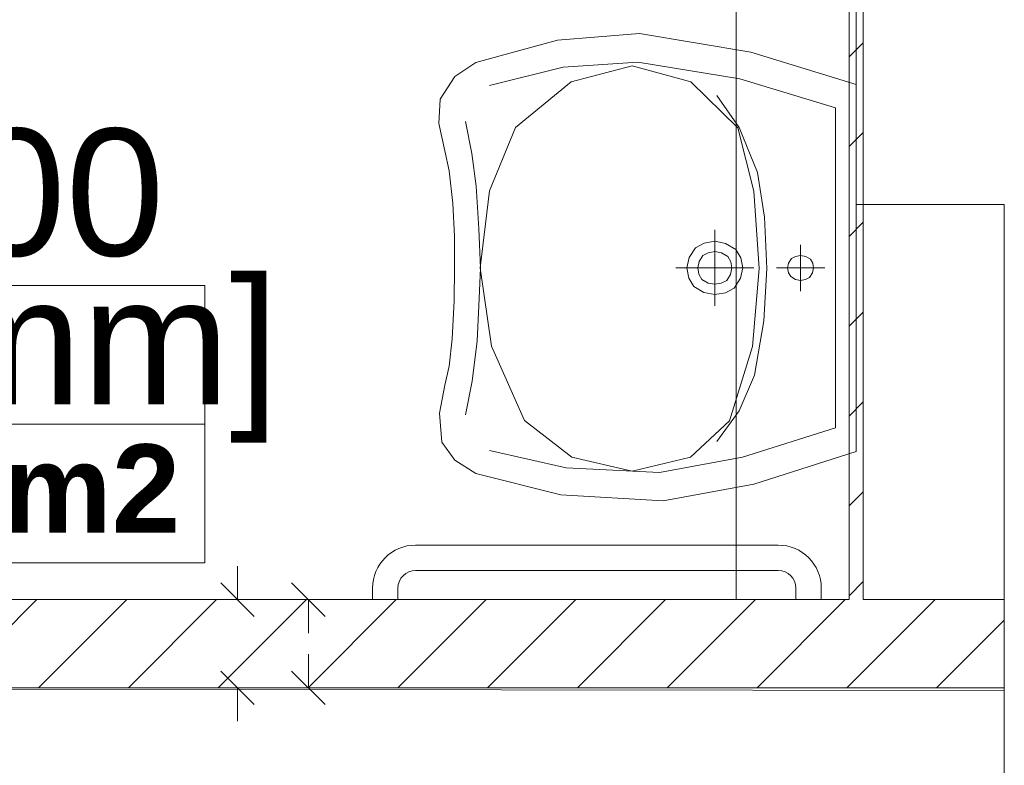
# Model space of a CAD drawing. Header units: millimetres. Extents: x 204754 to 495640, y -178579 to -98814.
# Tile 7 of 179: x 219751 to 221147, y -135313 to -134257. Entities that reach past the tile are written whole.
import ezdxf
from ezdxf.enums import TextEntityAlignment as Align
from ezdxf.lldxf.tags import DXFTag

# ---------------------------------------------------------------- set-up
doc = ezdxf.new("R2010")
doc.units = ezdxf.units.MM
doc.header["$MEASUREMENT"] = 0
doc.layers.get('0').update_dxf_attribs({"color": 252, "lineweight": 5})
for name, color, linetype, lineweight in [('G-IMPT_Nr_pióra__47', 252, 'Continuous', 5), ('Nowe_! NAZWY POM', 252, 'Continuous', 5), ('Nowe_! NAZWY POM_Nr_pióra__19', 252, 'Continuous', 5), ('Nowe_220-A Ściany', 252, 'Continuous', 5), ('Nowe_220-A Ściany_Nr_pióra__87', 252, 'Continuous', 5), ('Nowe_220-A Ściany_Nr_pióra__93', 252, 'Continuous', 5), ('Nowe_Metryczki pomieszczeń ARCHICADa_Nr_pióra__13', 252, 'Continuous', 5), ('Nowe_Nowe_220(1)-A Ściany zewnętrzne_Nr_pióra__57', 252, 'Continuous', 5), ('P-SANR-FIXT_Nr_pióra__47', 252, 'Continuous', 5)]:
    doc.layers.add(name, color=color, linetype=linetype, lineweight=lineweight)
doc.layers.add('IS_Text_Odbiornikow_Therm', color=7, linetype='Continuous')
doc.styles.add('GENERATED_STYLE_2', font='arialbd.ttf')
tags = doc.linetypes.add('SOLID', pattern=[10, 10, 0]).pattern_tags.tags
tags[6:7] = [DXFTag(74, 4), DXFTag(75, 0), DXFTag(340, '0'), DXFTag(46, 0.0), DXFTag(50, 0.0), DXFTag(44, 0.0), DXFTag(45, 0.0)]
tags[4:5] = [DXFTag(74, 4), DXFTag(75, 0), DXFTag(340, '0'), DXFTag(46, 0.0), DXFTag(50, 0.0), DXFTag(44, 0.0), DXFTag(45, 0.0)]

# ---------------------------------------------------------------- blocks, each defined once
blk = doc.blocks.new('WC ONS_0.6_13', base_point=(219398.3, -134731.7))
at = {"layer": 'Nowe_Metryczki pomieszczeń ARCHICADa_Nr_pióra__13', "color": 7, "linetype": 'Continuous', "lineweight": 13}
for p, q in [((218782.7, -134633.5), (218782.7, -135026.4)), ((218782.7, -134633.5), (220013.9, -134633.5)), ((220013.9, -134633.5), (220013.9, -135026.4)), ((218782.7, -134830), (220013.9, -134830)), ((218782.7, -135026.4), (220013.9, -135026.4))]:
    blk.add_line(p, q, dxfattribs=at)
at = {"layer": 'Nowe_Metryczki pomieszczeń ARCHICADa_Nr_pióra__13', "color": 7, "lineweight": 13, "style": 'GENERATED_STYLE_2'}
for tag, p in [('ROOM_NAME', (218782.7, -134465.7)), ('ROOM_NUMBER', (218882.7, -134662.1)), ('ROOM_CALC_AREA', (218882.7, -134858.5))]:
    blk.add_attdef(tag, text='', height=125, dxfattribs=at).set_placement(p, align=Align.TOP_LEFT)
blk = doc.blocks.new('podkład 20251118')
at = {"color": 252, "linetype": 'Continuous', "lineweight": 5}
for p, q in [((220060.2, -135078.4), (220060.2, -135030.9)), ((220036.4, -135054.7), (220083.9, -135102.2)), ((220184.4, -135102.2), (220136.9, -135054.7)), ((220160.6, -135078.4), (220160.6, -135125.9)), ((220160.6, -135203.4), (220160.6, -135155.9)), ((220083.9, -135227.2), (220036.4, -135179.7)), ((220136.9, -135179.7), (220184.4, -135227.2)), ((220060.2, -135203.4), (220060.2, -135250.9))]:
    blk.add_line(p, q, dxfattribs=at)
at = {"layer": 'G-IMPT_Nr_pióra__47', "color": 252, "linetype": 'Continuous', "lineweight": 5}
for p, q in [((220513.8, -134285.8), (220398.1, -134317.4)), ((220513.8, -134285.8), (220398.1, -134317.4)), ((220629.7, -134276.4), (220513.8, -134285.8)), ((220629.7, -134276.4), (220513.8, -134285.8)), ((220787.7, -134302.7), (220629.7, -134276.4)), ((220787.7, -134302.7), (220629.7, -134276.4)), ((220937.1, -134348.4), (220787.7, -134302.7)), ((220937.1, -134348.4), (220787.7, -134302.7)), ((220398.1, -134317.4), (220368, -134337.2)), ((220398.1, -134317.4), (220368, -134337.2)), ((220521.7, -134324), (220417.4, -134349.8)), ((220521.7, -134324), (220417.4, -134349.8)), ((220627.7, -134316.7), (220521.7, -134324)), ((220627.7, -134316.7), (220521.7, -134324)), ((220533, -134344.7), (220619.3, -134321.9)), ((220533, -134344.7), (220619.3, -134321.9)), ((220619.3, -134321.9), (220702.8, -134344.8)), ((220619.3, -134321.9), (220702.8, -134344.8)), ((220772.1, -134340.6), (220627.7, -134316.7)), ((220772.1, -134340.6), (220627.7, -134316.7)), ((220368, -134337.2), (220347.2, -134369.2)), ((220368, -134337.2), (220347.2, -134369.2)), ((220907.6, -134381.7), (220772.1, -134340.6)), ((220907.6, -134381.7), (220772.1, -134340.6)), ((220454, -134409.4), (220533, -134344.7)), ((220454, -134409.4), (220533, -134344.7)), ((220702.8, -134344.8), (220769.1, -134409.9)), ((220702.8, -134344.8), (220769.1, -134409.9)), ((220937.1, -134868.4), (220937.1, -134348.4)), ((220937.1, -134868.4), (220937.1, -134348.4)), ((220347.2, -134369.2), (220345.7, -134403.8)), ((220347.2, -134369.2), (220345.7, -134403.8)), ((220739.5, -134364.1), (220771.4, -134409.5)), ((220739.5, -134364.1), (220771.4, -134409.5)), ((220907.6, -134835.2), (220907.6, -134381.7)), ((220907.6, -134835.2), (220907.6, -134381.7)), ((220345.7, -134403.8), (220354.2, -134442.6)), ((220345.7, -134403.8), (220354.2, -134442.6)), ((220392.5, -134446.4), (220383.4, -134400.8)), ((220392.5, -134446.4), (220383.4, -134400.8)), ((220417.4, -134499.1), (220454, -134409.4)), ((220417.4, -134499.1), (220454, -134409.4)), ((220769.1, -134409.9), (220792.2, -134499.8)), ((220769.1, -134409.9), (220792.2, -134499.8)), ((220771.4, -134409.5), (220797.4, -134473)), ((220771.4, -134409.5), (220797.4, -134473)), ((220354.2, -134442.6), (220360.1, -134471)), ((220354.2, -134442.6), (220360.1, -134471)), ((220398.2, -134492.5), (220392.5, -134446.4)), ((220398.2, -134492.5), (220392.5, -134446.4)), ((220360.1, -134471), (220365.3, -134517.1)), ((220360.1, -134471), (220365.3, -134517.1)), ((220797.4, -134473), (220807, -134536.5)), ((220797.4, -134473), (220807, -134536.5)), ((220402.1, -134553.2), (220398.2, -134492.5)), ((220402.1, -134553.2), (220398.2, -134492.5)), ((220403.9, -134608.3), (220417.4, -134499.1)), ((220403.9, -134608.3), (220417.4, -134499.1)), ((220792.2, -134499.8), (220799.6, -134609.1)), ((220792.2, -134499.8), (220799.6, -134609.1)), ((220365.3, -134517.1), (220367.5, -134563.3)), ((220365.3, -134517.1), (220367.5, -134563.3)), ((220807, -134536.5), (220810.2, -134609.1)), ((220807, -134536.5), (220810.2, -134609.1)), ((220404.4, -134608.6), (220402.1, -134553.2)), ((220404.4, -134608.6), (220402.1, -134553.2)), ((220367.5, -134563.3), (220367.6, -134608.4)), ((220367.5, -134563.3), (220367.6, -134608.4)), ((220736.6, -134662.3), (220736.6, -134554.6)), ((220736.6, -134662.3), (220736.6, -134554.6)), ((220700.2, -134593.8), (220709.1, -134579.9)), ((220700.2, -134593.8), (220709.1, -134579.9)), ((220709.1, -134579.9), (220721.4, -134573.2)), ((220709.1, -134579.9), (220721.4, -134573.2)), ((220721.4, -134573.2), (220736.6, -134570.7)), ((220721.4, -134573.2), (220736.6, -134570.7)), ((220736.6, -134570.7), (220752, -134573.6)), ((220736.6, -134570.7), (220752, -134573.6)), ((220752, -134573.6), (220766.5, -134582.1)), ((220752, -134573.6), (220766.5, -134582.1)), ((220858.3, -134575.7), (220858.3, -134641.2)), ((220858.3, -134575.7), (220858.3, -134641.2)), ((220697.1, -134608.4), (220700.2, -134593.8)), ((220697.1, -134608.4), (220700.2, -134593.8)), ((220714.3, -134599.4), (220719.7, -134590.9)), ((220714.3, -134599.4), (220719.7, -134590.9)), ((220719.7, -134590.9), (220727.3, -134586.8)), ((220719.7, -134590.9), (220727.3, -134586.8)), ((220727.3, -134586.8), (220736.6, -134585.3)), ((220727.3, -134586.8), (220736.6, -134585.3)), ((220736.6, -134585.3), (220746, -134587.1)), ((220736.6, -134585.3), (220746, -134587.1)), ((220746, -134587.1), (220754.9, -134592.3)), ((220746, -134587.1), (220754.9, -134592.3)), ((220754.9, -134592.3), (220759.3, -134599.6)), ((220754.9, -134592.3), (220759.3, -134599.6)), ((220766.5, -134582.1), (220773.5, -134593.9)), ((220766.5, -134582.1), (220773.5, -134593.9)), ((220773.5, -134593.9), (220776.2, -134608.4)), ((220773.5, -134593.9), (220776.2, -134608.4)), ((220841.3, -134601.6), (220845.4, -134595.1)), ((220841.3, -134601.6), (220845.4, -134595.1)), ((220845.4, -134595.1), (220851.2, -134592)), ((220845.4, -134595.1), (220851.2, -134592)), ((220851.2, -134592), (220858.3, -134590.8)), ((220851.2, -134592), (220858.3, -134590.8)), ((220858.3, -134590.8), (220865.5, -134592.2)), ((220858.3, -134590.8), (220865.5, -134592.2)), ((220865.5, -134592.2), (220872.2, -134596.2)), ((220865.5, -134592.2), (220872.2, -134596.2)), ((220367.6, -134608.4), (220367.3, -134654.8)), ((220367.6, -134608.4), (220367.3, -134654.8)), ((220402.3, -134662.3), (220404.4, -134608.6)), ((220402.3, -134662.3), (220404.4, -134608.6)), ((220420, -134719.1), (220403.9, -134608.3)), ((220420, -134719.1), (220403.9, -134608.3)), ((220681.2, -134608.4), (220792, -134608.4)), ((220681.2, -134608.4), (220792, -134608.4)), ((220699.7, -134623), (220697.1, -134608.4)), ((220699.7, -134623), (220697.1, -134608.4)), ((220712.4, -134608.4), (220714.3, -134599.4)), ((220712.4, -134608.4), (220714.3, -134599.4)), ((220714, -134617.3), (220712.4, -134608.4)), ((220714, -134617.3), (220712.4, -134608.4)), ((220760.9, -134608.4), (220759, -134617.5)), ((220760.9, -134608.4), (220759, -134617.5)), ((220759.3, -134599.6), (220760.9, -134608.4)), ((220759.3, -134599.6), (220760.9, -134608.4)), ((220776.2, -134608.4), (220773.1, -134623.1)), ((220776.2, -134608.4), (220773.1, -134623.1)), ((220799.6, -134609.1), (220789.9, -134719.8)), ((220799.6, -134609.1), (220789.9, -134719.8)), ((220810.2, -134609.1), (220806.1, -134683.4)), ((220810.2, -134609.1), (220806.1, -134683.4)), ((220824, -134608.4), (220892.6, -134608.4)), ((220824, -134608.4), (220892.6, -134608.4)), ((220839.8, -134608.4), (220841.3, -134601.6)), ((220839.8, -134608.4), (220841.3, -134601.6)), ((220841.1, -134615.2), (220839.8, -134608.4)), ((220841.1, -134615.2), (220839.8, -134608.4)), ((220872.2, -134596.2), (220875.5, -134601.7)), ((220872.2, -134596.2), (220875.5, -134601.7)), ((220876.7, -134608.4), (220875.3, -134615.3)), ((220876.7, -134608.4), (220875.3, -134615.3)), ((220875.5, -134601.7), (220876.7, -134608.4)), ((220875.5, -134601.7), (220876.7, -134608.4)), ((220706.7, -134634.8), (220699.7, -134623)), ((220706.7, -134634.8), (220699.7, -134623)), ((220718.3, -134624.6), (220714, -134617.3)), ((220718.3, -134624.6), (220714, -134617.3)), ((220759, -134617.5), (220753.5, -134626)), ((220759, -134617.5), (220753.5, -134626)), ((220773.1, -134623.1), (220764.2, -134637)), ((220773.1, -134623.1), (220764.2, -134637)), ((220844.3, -134620.7), (220841.1, -134615.2)), ((220844.3, -134620.7), (220841.1, -134615.2)), ((220851.1, -134624.7), (220844.3, -134620.7)), ((220851.1, -134624.7), (220844.3, -134620.7)), ((220871.1, -134621.8), (220865.4, -134624.9)), ((220871.1, -134621.8), (220865.4, -134624.9)), ((220875.3, -134615.3), (220871.1, -134621.8)), ((220875.3, -134615.3), (220871.1, -134621.8)), ((220721.2, -134643.3), (220706.7, -134634.8)), ((220721.2, -134643.3), (220706.7, -134634.8)), ((220727.2, -134629.8), (220718.3, -134624.6)), ((220727.2, -134629.8), (220718.3, -134624.6)), ((220736.6, -134631.6), (220727.2, -134629.8)), ((220736.6, -134631.6), (220727.2, -134629.8)), ((220745.9, -134630.1), (220736.6, -134631.6)), ((220745.9, -134630.1), (220736.6, -134631.6)), ((220753.5, -134626), (220745.9, -134630.1)), ((220753.5, -134626), (220745.9, -134630.1)), ((220764.2, -134637), (220751.8, -134643.7)), ((220764.2, -134637), (220751.8, -134643.7)), ((220858.3, -134626.1), (220851.1, -134624.7)), ((220858.3, -134626.1), (220851.1, -134624.7)), ((220865.4, -134624.9), (220858.3, -134626.1)), ((220865.4, -134624.9), (220858.3, -134626.1)), ((220736.6, -134646.2), (220721.2, -134643.3)), ((220736.6, -134646.2), (220721.2, -134643.3)), ((220751.8, -134643.7), (220736.6, -134646.2)), ((220751.8, -134643.7), (220736.6, -134646.2)), ((220367.3, -134654.8), (220364.6, -134709.1)), ((220367.3, -134654.8), (220364.6, -134709.1)), ((220399.7, -134711.9), (220402.3, -134662.3)), ((220399.7, -134711.9), (220402.3, -134662.3)), ((220806.1, -134683.4), (220792.9, -134760.2)), ((220806.1, -134683.4), (220792.9, -134760.2)), ((220364.6, -134709.1), (220360, -134747.5)), ((220364.6, -134709.1), (220360, -134747.5)), ((220392.6, -134769), (220399.7, -134711.9)), ((220392.6, -134769), (220399.7, -134711.9)), ((220466.8, -134824.7), (220420, -134719.1)), ((220466.8, -134824.7), (220420, -134719.1)), ((220789.9, -134719.8), (220757.4, -134825.1)), ((220789.9, -134719.8), (220757.4, -134825.1)), ((220360, -134747.5), (220354.2, -134774.3)), ((220360, -134747.5), (220354.2, -134774.3)), ((220792.9, -134760.2), (220771.1, -134811.1)), ((220792.9, -134760.2), (220771.1, -134811.1)), ((220354.2, -134774.3), (220346.5, -134814)), ((220354.2, -134774.3), (220346.5, -134814)), ((220383.4, -134816.4), (220392.6, -134769)), ((220383.4, -134816.4), (220392.6, -134769)), ((220346.5, -134814), (220350, -134855.1)), ((220346.5, -134814), (220350, -134855.1)), ((220771.1, -134811.1), (220739.5, -134854.2)), ((220771.1, -134811.1), (220739.5, -134854.2)), ((220533.9, -134876.7), (220466.8, -134824.7)), ((220533.9, -134876.7), (220466.8, -134824.7)), ((220757.4, -134825.1), (220702.1, -134876.8)), ((220757.4, -134825.1), (220702.1, -134876.8)), ((220775.9, -134876.8), (220907.6, -134835.2)), ((220775.9, -134876.8), (220907.6, -134835.2)), ((220350, -134855.1), (220368, -134881)), ((220350, -134855.1), (220368, -134881)), ((220417.4, -134867.1), (220526, -134891.9)), ((220417.4, -134867.1), (220526, -134891.9)), ((220791.9, -134914.8), (220937.1, -134868.4)), ((220791.9, -134914.8), (220937.1, -134868.4)), ((220368, -134881), (220398.1, -134899.5)), ((220368, -134881), (220398.1, -134899.5)), ((220619.3, -134896.4), (220533.9, -134876.7)), ((220619.3, -134896.4), (220533.9, -134876.7)), ((220702.1, -134876.8), (220619.3, -134896.4)), ((220702.1, -134876.8), (220619.3, -134896.4)), ((220658.2, -134898.2), (220775.9, -134876.8)), ((220658.2, -134898.2), (220775.9, -134876.8)), ((220398.1, -134899.5), (220518.6, -134930)), ((220398.1, -134899.5), (220518.6, -134930)), ((220526, -134891.9), (220658.2, -134898.2)), ((220526, -134891.9), (220658.2, -134898.2)), ((220663.5, -134938.6), (220791.9, -134914.8)), ((220663.5, -134938.6), (220791.9, -134914.8)), ((220518.6, -134930), (220663.5, -134938.6)), ((220518.6, -134930), (220663.5, -134938.6))]:
    blk.add_line(p, q, dxfattribs=at)
at = {"layer": 'Nowe_! NAZWY POM_Nr_pióra__19', "color": 252, "linetype": 'Continuous', "lineweight": 5}
for p, q in [((220767.1, -135078.4), (220767.1, -133178.4)), ((218197, -135078.4), (220767.1, -135078.4)), ((221147, -135207), (218053.5, -135203.4)), ((221147, -137248.4), (221147, -135207))]:
    blk.add_line(p, q, dxfattribs=at)
at = {"layer": 'Nowe_220-A Ściany', "color": 252, "linetype": 'Continuous', "lineweight": 5}
for p, q in [((220927.1, -134309.2), (220947.1, -134289.2)), ((220927.1, -134436.5), (220947.1, -134416.5)), ((220927.1, -134563.7), (220947.1, -134543.7)), ((220927.1, -134691), (220947.1, -134671)), ((220927.1, -134818.3), (220947.1, -134798.3)), ((220927.1, -134945.6), (220947.1, -134925.6)), ((220927.1, -135072.9), (220947.1, -135052.9)), ((219651, -135203.4), (219776, -135078.4)), ((219778.3, -135203.4), (219903.3, -135078.4)), ((219905.6, -135203.4), (220030.6, -135078.4)), ((220032.8, -135203.4), (220157.8, -135078.4)), ((220160.1, -135203.4), (220285.1, -135078.4)), ((220287.4, -135203.4), (220412.4, -135078.4)), ((220414.7, -135203.4), (220539.7, -135078.4)), ((220542, -135203.4), (220667, -135078.4)), ((220669.2, -135203.4), (220794.2, -135078.4)), ((220796.5, -135203.4), (220921.5, -135078.4)), ((220923.8, -135203.4), (221048.8, -135078.4)), ((221051.1, -135203.4), (221147, -135107.6))]:
    blk.add_line(p, q, dxfattribs=at)
at = {"layer": 'Nowe_220-A Ściany_Nr_pióra__87', "color": 252, "linetype": 'Continuous', "lineweight": 5}
for p, q in [((220947.1, -135078.4), (220947.1, -134118.4)), ((220927.1, -134138.4), (220927.1, -135078.4))]:
    blk.add_line(p, q, dxfattribs=at)
at = {"layer": 'Nowe_220-A Ściany_Nr_pióra__93', "color": 252, "linetype": 'Continuous', "lineweight": 5}
for p, q in [((220927.1, -135078.4), (218197, -135078.4)), ((221147, -135078.4), (220947.1, -135078.4)), ((221147, -135203.4), (221147, -135078.4)), ((216622, -135203.4), (221147, -135203.4))]:
    blk.add_line(p, q, dxfattribs=at)
at = {"layer": 'Nowe_Nowe_220(1)-A Ściany zewnętrzne_Nr_pióra__57', "color": 252, "linetype": 'Continuous', "lineweight": 5}
for p, q in [((220937.1, -134518.4), (220937.1, -133178.4)), ((221147, -134518.4), (220937.1, -134518.4)), ((221147, -138748.4), (221147, -134518.4))]:
    blk.add_line(p, q, dxfattribs=at)
at = {"layer": 'P-SANR-FIXT_Nr_pióra__47', "color": 252, "linetype": 'Continuous', "lineweight": 5}
for p, q in [((220826.6, -135001.2), (220312.6, -135001.2)), ((220312.6, -135001.2), (220826.6, -135001.2)), ((220826.6, -135001.2), (220312.6, -135001.2)), ((220312.6, -135001.2), (220826.6, -135001.2)), ((220312.6, -135037.2), (220826.6, -135037.2)), ((220312.6, -135037.2), (220826.6, -135037.2)), ((220312.6, -135037.2), (220826.6, -135037.2)), ((220312.6, -135037.2), (220826.6, -135037.2)), ((220251.6, -135062.2), (220251.6, -135078.4)), ((220251.6, -135078.4), (220251.6, -135062.2)), ((220251.6, -135062.2), (220251.6, -135078.4)), ((220251.6, -135078.4), (220251.6, -135062.2)), ((220287.6, -135078.4), (220287.6, -135062.2)), ((220287.6, -135078.4), (220287.6, -135062.2)), ((220287.6, -135078.4), (220287.6, -135062.2)), ((220287.6, -135078.4), (220287.6, -135062.2)), ((220851.6, -135062.2), (220851.6, -135078.4)), ((220851.6, -135078.4), (220851.6, -135062.2)), ((220851.6, -135062.2), (220851.6, -135078.4)), ((220851.6, -135078.4), (220851.6, -135062.2)), ((220887.6, -135078.4), (220887.6, -135062.2)), ((220887.6, -135078.4), (220887.6, -135062.2)), ((220887.6, -135078.4), (220887.6, -135062.2)), ((220887.6, -135078.4), (220887.6, -135062.2))]:
    blk.add_line(p, q, dxfattribs=at)
for centre, radius, start, end in [((220312.6, -135062.2), 61, 90, 180), ((220312.6, -135062.2), 61, 90, 180), ((220312.6, -135062.2), 61, 90, 180), ((220312.6, -135062.2), 61, 90, 180), ((220826.6, -135062.2), 61, 0, 90), ((220826.6, -135062.2), 61, 0, 90), ((220826.6, -135062.2), 61, 0, 90), ((220826.6, -135062.2), 61, 0, 90), ((220312.6, -135062.2), 25, 90, 180), ((220312.6, -135062.2), 25, 90, 180), ((220312.6, -135062.2), 25, 90, 180), ((220312.6, -135062.2), 25, 90, 180), ((220826.6, -135062.2), 25, 0, 90), ((220826.6, -135062.2), 25, 0, 90), ((220826.6, -135062.2), 25, 0, 90), ((220826.6, -135062.2), 25, 0, 90)]:
    blk.add_arc(centre, radius, start, end, dxfattribs=at)
at = {"layer": 'Nowe_! NAZWY POM', "color": 7, "linetype": 'Continuous', "lineweight": 13}
blk.add_blockref('WC ONS_0.6_13', (219398.3, -134731.7), dxfattribs=at).add_auto_attribs({'ROOM_NAME': 'WC ONS', 'ROOM_NUMBER': '0.6', 'ROOM_CALC_AREA': 'pow: 4,88 m2'})

msp = doc.modelspace()

# ---------------------------------------------------------------- block references
msp.add_blockref('podkład 20251118', (0, 0))

# ---------------------------------------------------------------- texts
at = {"layer": 'IS_Text_Odbiornikow_Therm', "linetype": 'SOLID', "ltscale": 10, "char_height": 180}
for s, insert, attachment_point in [('\\fArial|b0|i0;10/500', (219956.6, -134593.6), 9), ('\\fArial|b0|i0;[800 mm]', (219071, -134856), 7)]:
    msp.add_mtext(s, dxfattribs=dict(at, insert=insert, attachment_point=attachment_point))

doc.saveas('drawing.dxf')
